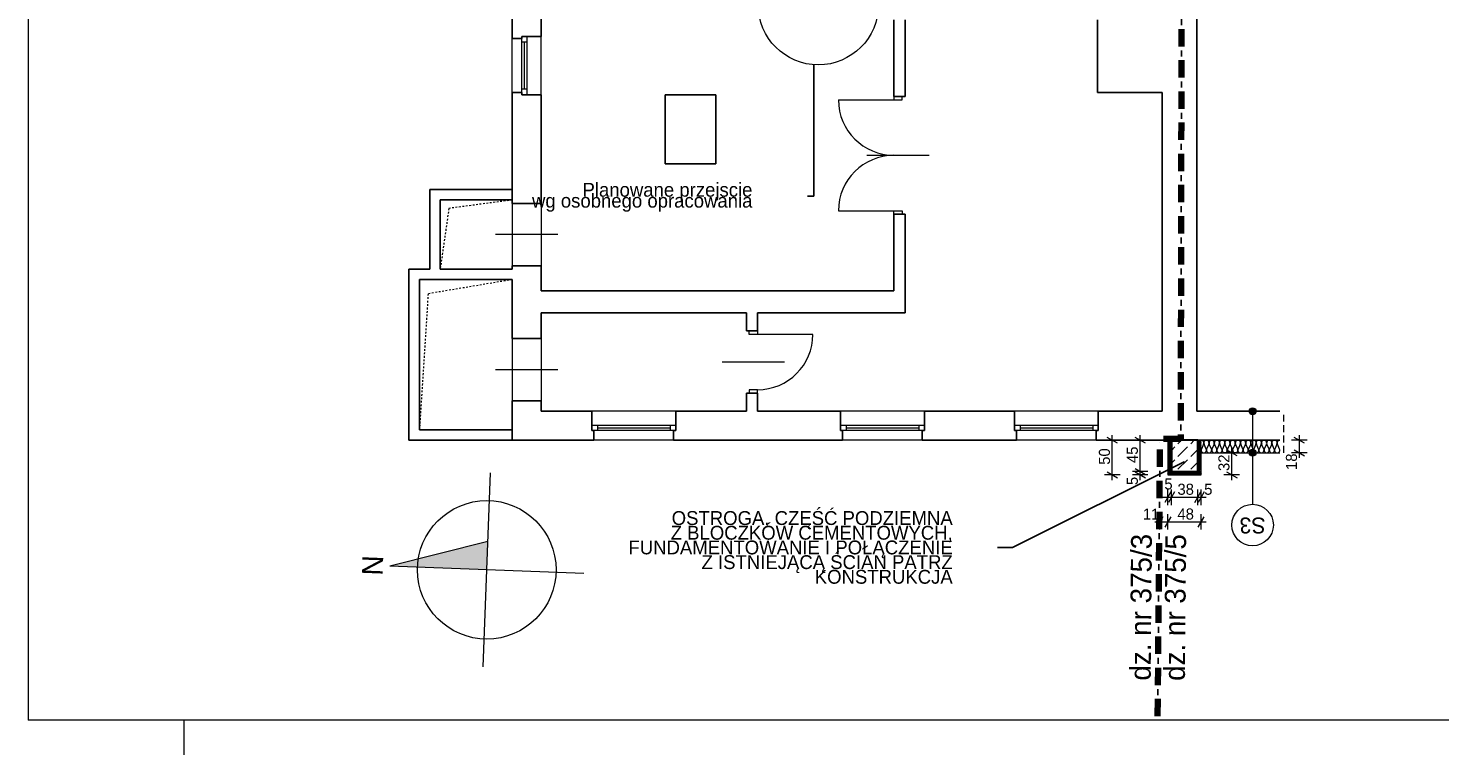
# Model space of a CAD drawing. Extents: x -264238 to -50309, y 31125 to 167795.
# Tile 1 of 256: x -264238 to -243863, y 55445 to 65935. Entities that reach past the tile are written whole.
import ezdxf

# ---------------------------------------------------------------- set-up
doc = ezdxf.new("R2010")
doc.units = 0
doc.header["$MEASUREMENT"] = 0
for name, pattern in [('Hidden Line', [50, 25, -25]), ('Krawędzie ukryte', [150, 100, -50]), ('Kreski i kropki', [450, 250, -100, 0, -100])]:
    doc.linetypes.add(name, pattern=pattern)
for name, color, linetype, lineweight in [('A-Opisy_Nr_Pióra__21', 7, 'Continuous', 9), ('Arch ocieplenie_Nr_Pióra__46', 5, 'Continuous', 13), ('Arch opisy_Nr_Pióra__1', 7, 'Continuous', 25), ('Arch opisy_Nr_Pióra__21', 7, 'Continuous', 9), ('ARCH TABELA_Nr_Pióra__21', 7, 'Continuous', 9), ('Arch tabelki_Nr_Pióra__21', 7, 'Continuous', 9), ('Arch wykończenie_Nr_Pióra__46', 5, 'Continuous', 13), ('Arch wymiary_Nr_Pióra__21', 7, 'Continuous', 9), ('arch wypelnienia_Nr_Pióra__21', 7, 'Continuous', 9), ('Arch ściany nośne_Nr_Pióra__21', 7, 'Continuous', 9), ('Arch ściany nośne_Nr_Pióra__27', 7, 'Continuous', 30), ('INWENT KONST. DREWNIANA_Nr_Pióra__20', 1, 'Continuous', 100), ('INWENT OPISY_Nr_Pióra__21', 7, 'Continuous', 9), ('INWENT. DRZWI_Nr_Pióra__5', 7, 'Continuous', 13), ('INWENT. OKNA_Nr_Pióra__5', 7, 'Continuous', 13), ('INWENT.ŚCIANY_Nr_Pióra__1', 7, 'Continuous', 25), ('INWENT.ŚCIANY_Nr_Pióra__5', 7, 'Continuous', 13), ('Istniejące stropy_Nr_Pióra__5', 7, 'Continuous', 13)]:
    doc.layers.add(name, color=color, linetype=linetype, lineweight=lineweight)
for name, color, linetype in [('Arch ocieplenie', 7, 'Continuous'), ('Arch opisy', 7, 'Continuous'), ('Arch wymiary', 7, 'Continuous'), ('Arch ściany nośne', 7, 'Continuous')]:
    doc.layers.add(name, color=color, linetype=linetype)
doc.layers.add('INWENT.ŚCIANY_Nr_Pióra__3', color=7, linetype='Continuous', lineweight=13, true_color=0xff6600)
doc.styles.add('GENERATED_STYLE_1', font='txt')
doc.styles.add('GENERATED_STYLE_4', font='txt')
doc.styles.add('GENERATED_STYLE_5', font='txt')
doc.styles.add('GENERATED_STYLE_6', font='txt')
doc.linetypes.add('Zigzag', pattern='A,0,[1,Rusinowo PT wykonawczy1.Shx,S=2.239859,R=0,X=0,Y=-0.070556],-282.222223,0', length=282.222223)
doc.dimstyles.new('GENERATED_STYLE__1', dxfattribs={"dimtxt": 160.000002, "dimasz": 114, "dimexe": 0.18, "dimexo": 0, "dimgap": 0.09, "dimtad": 1, "dimtih": 1, "dimtoh": 1, "dimdec": 0, "dimlfac": 0.1, "dimzin": 0, "dimdsep": 46, "dimtxsty": 'GENERATED_STYLE_1', "dimblk": 'ARROWHEAD_2', "dimblk1": 'ARROWHEAD_2', "dimblk2": 'ARROWHEAD_2', "dimcen": 0.09, "dimclrd": 7, "dimclre": 7, "dimclrt": 7, "dimazin": 0, "dimtfac": 1, "dimtdec": 4, "dimtmove": 0, "dimatfit": 3, "dimfxl": 0, "dimtolj": 1, "dimtzin": 0, "dimarcsym": 0})
doc.dimstyles.new('GENERATED_STYLE__13', dxfattribs={"dimtxt": 0.18, "dimasz": 273.6, "dimexe": 0.18, "dimexo": 0.0625, "dimgap": 0.09, "dimtad": 0, "dimtih": 1, "dimtoh": 1, "dimdec": 4, "dimzin": 0, "dimdsep": 46, "dimcen": 0.09, "dimadec": 0, "dimazin": 0, "dimtfac": 1, "dimtdec": 4, "dimtmove": 0, "dimatfit": 3, "dimldrblk": 'ARROWHEAD_5', "dimfxl": 0, "dimtolj": 1, "dimtzin": 0, "dimarcsym": 0})
doc.dimstyles.new('GENERATED_STYLE__16', dxfattribs={"dimtxt": 0.18, "dimasz": 182.4, "dimexe": 0.18, "dimexo": 0.0625, "dimgap": 0.09, "dimtad": 0, "dimtih": 1, "dimtoh": 1, "dimdec": 4, "dimzin": 0, "dimdsep": 46, "dimcen": 0.09, "dimadec": 0, "dimazin": 0, "dimtfac": 1, "dimtdec": 4, "dimtmove": 0, "dimatfit": 3, "dimldrblk": 'ARROWHEAD_5', "dimfxl": 0, "dimtolj": 1, "dimtzin": 0, "dimarcsym": 0})
doc.dimstyles.new('GENERATED_STYLE__2', dxfattribs={"dimtxt": 160.000002, "dimasz": 114, "dimexe": 0.18, "dimexo": 0, "dimgap": 0.09, "dimtad": 1, "dimdec": 0, "dimlfac": 0.1, "dimzin": 0, "dimdsep": 46, "dimtxsty": 'GENERATED_STYLE_1', "dimblk": 'ARROWHEAD_2', "dimblk1": 'ARROWHEAD_2', "dimblk2": 'ARROWHEAD_2', "dimcen": 0.09, "dimclrd": 7, "dimclre": 7, "dimclrt": 7, "dimazin": 0, "dimtfac": 1, "dimtdec": 4, "dimtmove": 0, "dimatfit": 3, "dimfxl": 0, "dimtolj": 1, "dimtzin": 0, "dimarcsym": 0})
doc.dimstyles.new('GENERATED_STYLE__3', dxfattribs={"dimtxt": 160.000002, "dimasz": 114, "dimexe": 0.18, "dimexo": 0, "dimgap": 0.09, "dimtad": 1, "dimtih": 1, "dimtoh": 1, "dimdec": 0, "dimlfac": 0.1, "dimzin": 0, "dimdsep": 46, "dimtxsty": 'GENERATED_STYLE_1', "dimblk": 'ARROWHEAD_2', "dimblk1": 'ARROWHEAD_2', "dimblk2": 'ARROWHEAD_2', "dimcen": 0.09, "dimclrd": 7, "dimclre": 7, "dimclrt": 7, "dimazin": 0, "dimtfac": 1, "dimtdec": 4, "dimtmove": 2, "dimatfit": 3, "dimfxl": 0, "dimtolj": 1, "dimtzin": 0, "dimarcsym": 0})

# ---------------------------------------------------------------- blocks, each defined once
blk = doc.blocks.new('Izolacja cieplna 14_201', base_point=(-246174, 59985))
at = {"layer": 'Arch ocieplenie_Nr_Pióra__46', "linetype": 'Continuous'}
for p, q in [((-247273, 59931), (-247304, 59858)), ((-247235, 59858), (-247266, 59931)), ((-247197, 59931), (-247229, 59858)), ((-247159, 59858), (-247191, 59931)), ((-247122, 59931), (-247153, 59858)), ((-247084, 59858), (-247115, 59931)), ((-247046, 59931), (-247077, 59858)), ((-247008, 59858), (-247040, 59931)), ((-246970, 59931), (-247002, 59858)), ((-246933, 59858), (-246964, 59931)), ((-246895, 59931), (-246926, 59858)), ((-246857, 59858), (-246888, 59931)), ((-246819, 59931), (-246851, 59858)), ((-246781, 59858), (-246813, 59931)), ((-246744, 59931), (-246775, 59858)), ((-246706, 59858), (-246737, 59931)), ((-246668, 59931), (-246700, 59858)), ((-246630, 59858), (-246662, 59931)), ((-246593, 59931), (-246624, 59858)), ((-246555, 59858), (-246586, 59931)), ((-246517, 59931), (-246548, 59858)), ((-246479, 59858), (-246511, 59931)), ((-246441, 59931), (-246473, 59858)), ((-246404, 59858), (-246435, 59931)), ((-246366, 59931), (-246397, 59858)), ((-246328, 59858), (-246359, 59931)), ((-246290, 59931), (-246322, 59858)), ((-246252, 59858), (-246284, 59931)), ((-246215, 59931), (-246246, 59858)), ((-246177, 59858), (-246208, 59931))]:
    blk.add_line(p, q, dxfattribs=at)
for centre, start_param, end_param in [((-247307, 59947), 1.158004, 3.141593), ((-247232, 59947), 1.158004, 5.125183), ((-247156, 59947), 1.158004, 5.125183), ((-247081, 59947), 1.158004, 5.125183), ((-247005, 59947), 1.158004, 5.125183), ((-246929, 59947), 1.158004, 5.125183), ((-246854, 59947), 1.158004, 5.125183), ((-246778, 59947), 1.158004, 5.125183), ((-246703, 59947), 1.158004, 5.125183), ((-246627, 59947), 1.158004, 5.125183), ((-246552, 59947), 1.158004, 5.125183), ((-246476, 59947), 1.158004, 5.125183), ((-246400, 59947), 1.158004, 5.125183), ((-246325, 59947), 1.158004, 5.125183), ((-246249, 59947), 1.158004, 5.125183), ((-246174, 59947), 3.141593, 5.125182), ((-247270, 59843), 4.299595, 8.266775), ((-247194, 59843), 4.299595, 8.266775), ((-247118, 59843), 4.299595, 8.266775), ((-247043, 59843), 4.299595, 8.266775), ((-246967, 59843), 4.299595, 8.266775), ((-246892, 59843), 4.299595, 8.266775), ((-246816, 59843), 4.299595, 8.266775), ((-246741, 59843), 4.299595, 8.266775), ((-246665, 59843), 4.299595, 8.266775), ((-246589, 59843), 4.299595, 8.266775), ((-246514, 59843), 4.299595, 8.266775), ((-246438, 59843), 4.299595, 8.266775), ((-246363, 59843), 4.299595, 8.266775), ((-246287, 59843), 4.299595, 8.266775), ((-246211, 59843), 4.299595, 8.266775)]:
    blk.add_ellipse(centre, major_axis=(0, -38.3), ratio=0.987194, start_param=start_param, end_param=end_param, dxfattribs=at)
blk = doc.blocks.new('Izolacja cieplna 14_212', base_point=(-247787, 59535))
at = {"layer": 'Arch ocieplenie_Nr_Pióra__46', "linetype": 'Continuous'}
for p, q in [((-247787, 59500), (-247778, 59520)), ((-247776, 59520), (-247767, 59500)), ((-247766, 59500), (-247757, 59520)), ((-247755, 59520), (-247747, 59500)), ((-247745, 59500), (-247736, 59520)), ((-247734, 59520), (-247726, 59500)), ((-247724, 59500), (-247715, 59520)), ((-247713, 59520), (-247705, 59500)), ((-247703, 59500), (-247694, 59520)), ((-247693, 59520), (-247684, 59500)), ((-247682, 59500), (-247673, 59520)), ((-247672, 59520), (-247663, 59500)), ((-247661, 59500), (-247653, 59520)), ((-247651, 59520), (-247642, 59500)), ((-247640, 59500), (-247632, 59520)), ((-247630, 59520), (-247621, 59500)), ((-247620, 59500), (-247611, 59520)), ((-247609, 59520), (-247600, 59500)), ((-247599, 59500), (-247590, 59520)), ((-247588, 59520), (-247580, 59500)), ((-247578, 59500), (-247569, 59520)), ((-247567, 59520), (-247559, 59500)), ((-247557, 59500), (-247548, 59520)), ((-247547, 59520), (-247538, 59500)), ((-247536, 59500), (-247527, 59520)), ((-247526, 59520), (-247517, 59500)), ((-247515, 59500), (-247507, 59520)), ((-247505, 59520), (-247496, 59500)), ((-247494, 59500), (-247486, 59520)), ((-247484, 59520), (-247475, 59500)), ((-247473, 59500), (-247465, 59520)), ((-247463, 59520), (-247454, 59500)), ((-247453, 59500), (-247444, 59520)), ((-247442, 59520), (-247433, 59500)), ((-247432, 59500), (-247423, 59520)), ((-247421, 59520), (-247413, 59500)), ((-247411, 59500), (-247402, 59520)), ((-247400, 59520), (-247392, 59500)), ((-247390, 59500), (-247381, 59520)), ((-247380, 59520), (-247371, 59500)), ((-247369, 59500), (-247360, 59520)), ((-247359, 59520), (-247350, 59500)), ((-247348, 59500), (-247340, 59520)), ((-247338, 59520), (-247329, 59500)), ((-247327, 59500), (-247319, 59520)), ((-247317, 59520), (-247308, 59500))]:
    blk.add_line(p, q, dxfattribs=at)
for centre, start_param, end_param in [((-247777, 59495), 1.158003, 5.125183), ((-247787, 59524), 4.299596, 6.283185), ((-247767, 59524), 4.299595, 8.266774), ((-247756, 59495), 1.158003, 5.125183), ((-247746, 59524), 4.299595, 8.266774), ((-247735, 59495), 1.158003, 5.125183), ((-247725, 59524), 4.299595, 8.266774), ((-247714, 59495), 1.158003, 5.125183), ((-247704, 59524), 4.299595, 8.266774), ((-247693, 59495), 1.158003, 5.125183), ((-247683, 59524), 4.299595, 8.266774), ((-247673, 59495), 1.158003, 5.125183), ((-247662, 59524), 4.299595, 8.266774), ((-247652, 59495), 1.158003, 5.125183), ((-247641, 59524), 4.299595, 8.266774), ((-247631, 59495), 1.158003, 5.125183), ((-247620, 59524), 4.299595, 8.266774), ((-247610, 59495), 1.158003, 5.125183), ((-247600, 59524), 4.299595, 8.266774), ((-247589, 59495), 1.158003, 5.125183), ((-247579, 59524), 4.299595, 8.266774), ((-247568, 59495), 1.158003, 5.125183), ((-247558, 59524), 4.299595, 8.266774), ((-247547, 59495), 1.158003, 5.125183), ((-247537, 59524), 4.299595, 8.266774), ((-247527, 59495), 1.158003, 5.125183), ((-247516, 59524), 4.299595, 8.266774), ((-247506, 59495), 1.158003, 5.125183), ((-247495, 59524), 4.299595, 8.266774), ((-247485, 59495), 1.158003, 5.125183), ((-247474, 59524), 4.299595, 8.266774), ((-247464, 59495), 1.158003, 5.125183), ((-247453, 59524), 4.299595, 8.266774), ((-247443, 59495), 1.158003, 5.125183), ((-247433, 59524), 4.299595, 8.266774), ((-247422, 59495), 1.158003, 5.125183), ((-247412, 59524), 4.299595, 8.266774), ((-247401, 59495), 1.158003, 5.125183), ((-247391, 59524), 4.299595, 8.266774), ((-247380, 59495), 1.158003, 5.125183), ((-247370, 59524), 4.299595, 8.266774), ((-247360, 59495), 1.158003, 5.125183), ((-247349, 59524), 4.299595, 8.266774), ((-247339, 59495), 1.158003, 5.125183), ((-247328, 59524), 4.299595, 8.266774), ((-247318, 59495), 1.158003, 5.125183), ((-247307, 59524), 0, 1.983589)]:
    blk.add_ellipse(centre, major_axis=(0, 10.6), ratio=0.981277, start_param=start_param, end_param=end_param, dxfattribs=at)
blk = doc.blocks.new('Izolacja cieplna 14_213', base_point=(-247737, 59985))
at = {"layer": 'Arch ocieplenie_Nr_Pióra__46', "linetype": 'Continuous'}
for p, q in [((-247772, 59984), (-247752, 59975)), ((-247752, 59973), (-247772, 59964)), ((-247772, 59963), (-247752, 59954)), ((-247752, 59952), (-247772, 59943)), ((-247772, 59941), (-247752, 59932)), ((-247752, 59930), (-247772, 59921)), ((-247772, 59920), (-247752, 59911)), ((-247752, 59909), (-247772, 59900)), ((-247772, 59898), (-247752, 59889)), ((-247752, 59888), (-247772, 59879)), ((-247772, 59877), (-247752, 59868)), ((-247752, 59866), (-247772, 59857)), ((-247772, 59855), (-247752, 59846)), ((-247752, 59845), (-247772, 59836)), ((-247772, 59834), (-247752, 59825)), ((-247752, 59823), (-247772, 59814)), ((-247772, 59813), (-247752, 59804)), ((-247752, 59802), (-247772, 59793)), ((-247772, 59791), (-247752, 59782)), ((-247752, 59780), (-247772, 59771)), ((-247772, 59770), (-247752, 59761)), ((-247752, 59759), (-247772, 59750)), ((-247772, 59748), (-247752, 59739)), ((-247752, 59738), (-247772, 59729)), ((-247772, 59727), (-247752, 59718)), ((-247752, 59716), (-247772, 59707)), ((-247772, 59705), (-247752, 59696)), ((-247752, 59695), (-247772, 59686)), ((-247772, 59684), (-247752, 59675)), ((-247752, 59673), (-247772, 59664)), ((-247772, 59663), (-247752, 59654)), ((-247752, 59652), (-247772, 59643)), ((-247772, 59641), (-247752, 59632)), ((-247752, 59630), (-247772, 59621)), ((-247772, 59620), (-247752, 59611)), ((-247752, 59609), (-247772, 59600)), ((-247772, 59598), (-247752, 59589)), ((-247752, 59588), (-247772, 59579)), ((-247772, 59577), (-247752, 59568)), ((-247752, 59566), (-247772, 59557)), ((-247772, 59555), (-247752, 59546)), ((-247752, 59545), (-247772, 59536))]:
    blk.add_line(p, q, dxfattribs=at)
for centre, start_param, end_param in [((-247777, 59974), 2.728799, 6.695979), ((-247777, 59953), 2.728799, 6.695979), ((-247777, 59931), 2.728799, 6.695979), ((-247777, 59910), 2.728799, 6.695979), ((-247748, 59985), 5.870392, 7.853982), ((-247748, 59963), 5.870392, 9.837571), ((-247748, 59942), 5.870392, 9.837571), ((-247748, 59921), 5.870392, 9.837571), ((-247748, 59899), 5.870392, 9.837571), ((-247777, 59888), 2.728799, 6.695979), ((-247777, 59867), 2.728799, 6.695979), ((-247777, 59846), 2.728799, 6.695979), ((-247777, 59824), 2.728799, 6.695979), ((-247777, 59803), 2.728799, 6.695979), ((-247777, 59781), 2.728799, 6.695979), ((-247777, 59760), 2.728799, 6.695979), ((-247777, 59738), 2.728799, 6.695979), ((-247777, 59717), 2.728799, 6.695979), ((-247777, 59696), 2.728799, 6.695979), ((-247748, 59878), 5.870392, 9.837571), ((-247748, 59856), 5.870392, 9.837571), ((-247748, 59835), 5.870392, 9.837571), ((-247748, 59813), 5.870392, 9.837571), ((-247748, 59792), 5.870392, 9.837571), ((-247748, 59771), 5.870392, 9.837571), ((-247748, 59749), 5.870392, 9.837571), ((-247748, 59728), 5.870392, 9.837571), ((-247748, 59706), 5.870392, 9.837571), ((-247777, 59674), 2.728799, 6.695979), ((-247777, 59653), 2.728799, 6.695979), ((-247777, 59631), 2.728799, 6.695979), ((-247777, 59610), 2.728799, 6.695979), ((-247777, 59588), 2.728799, 6.695979), ((-247777, 59567), 2.728799, 6.695979), ((-247777, 59546), 2.728799, 6.695979), ((-247748, 59685), 5.870392, 9.837571), ((-247748, 59663), 5.870392, 9.837571), ((-247748, 59642), 5.870392, 9.837571), ((-247748, 59621), 5.870392, 9.837571), ((-247748, 59599), 5.870392, 9.837571), ((-247748, 59578), 5.870392, 9.837571), ((-247748, 59556), 5.870392, 9.837571), ((-247748, 59535), 1.570796, 3.554385)]:
    blk.add_ellipse(centre, major_axis=(0, -10.7), ratio=0.992498, start_param=start_param, end_param=end_param, dxfattribs=at)
blk = doc.blocks.new('Izolacja cieplna 14_214', base_point=(-247357, 59985))
at = {"layer": 'Arch ocieplenie_Nr_Pióra__46', "linetype": 'Continuous'}
for p, q in [((-247322, 59984), (-247342, 59975)), ((-247342, 59973), (-247322, 59964)), ((-247322, 59963), (-247342, 59954)), ((-247342, 59952), (-247322, 59943)), ((-247322, 59941), (-247342, 59932)), ((-247342, 59930), (-247322, 59921)), ((-247322, 59920), (-247342, 59911)), ((-247342, 59909), (-247322, 59900)), ((-247322, 59898), (-247342, 59889)), ((-247342, 59888), (-247322, 59879)), ((-247322, 59877), (-247342, 59868)), ((-247342, 59866), (-247322, 59857)), ((-247322, 59855), (-247342, 59846)), ((-247342, 59845), (-247322, 59836)), ((-247322, 59834), (-247342, 59825)), ((-247342, 59823), (-247322, 59814)), ((-247322, 59813), (-247342, 59804)), ((-247342, 59802), (-247322, 59793)), ((-247322, 59791), (-247342, 59782)), ((-247342, 59780), (-247322, 59771)), ((-247322, 59770), (-247342, 59761)), ((-247342, 59759), (-247322, 59750)), ((-247322, 59748), (-247342, 59739)), ((-247342, 59738), (-247322, 59729)), ((-247322, 59727), (-247342, 59718)), ((-247342, 59716), (-247322, 59707)), ((-247322, 59705), (-247342, 59696)), ((-247342, 59695), (-247322, 59686)), ((-247322, 59684), (-247342, 59675)), ((-247342, 59673), (-247322, 59664)), ((-247322, 59663), (-247342, 59654)), ((-247342, 59652), (-247322, 59643)), ((-247322, 59641), (-247342, 59632)), ((-247342, 59630), (-247322, 59621)), ((-247322, 59620), (-247342, 59611)), ((-247342, 59609), (-247322, 59600)), ((-247322, 59598), (-247342, 59589)), ((-247342, 59588), (-247322, 59579)), ((-247322, 59577), (-247342, 59568)), ((-247342, 59566), (-247322, 59557)), ((-247322, 59555), (-247342, 59546)), ((-247342, 59545), (-247322, 59536))]:
    blk.add_line(p, q, dxfattribs=at)
for centre, start_param, end_param in [((-247347, 59963), 2.7288, 6.695979), ((-247347, 59942), 2.7288, 6.695979), ((-247347, 59921), 2.7288, 6.695979), ((-247347, 59899), 2.7288, 6.695979), ((-247347, 59985), 4.712389, 6.695979), ((-247318, 59974), 5.870392, 9.837571), ((-247318, 59953), 5.870392, 9.837571), ((-247318, 59931), 5.870392, 9.837571), ((-247318, 59910), 5.870392, 9.837571), ((-247347, 59878), 2.7288, 6.695979), ((-247347, 59856), 2.7288, 6.695979), ((-247347, 59835), 2.7288, 6.695979), ((-247347, 59813), 2.7288, 6.695979), ((-247347, 59792), 2.7288, 6.695979), ((-247347, 59771), 2.7288, 6.695979), ((-247347, 59749), 2.7288, 6.695979), ((-247347, 59728), 2.7288, 6.695979), ((-247347, 59706), 2.7288, 6.695979), ((-247318, 59888), 5.870392, 9.837571), ((-247318, 59867), 5.870392, 9.837571), ((-247318, 59846), 5.870392, 9.837571), ((-247318, 59824), 5.870392, 9.837571), ((-247318, 59803), 5.870392, 9.837571), ((-247318, 59781), 5.870392, 9.837571), ((-247318, 59760), 5.870392, 9.837571), ((-247318, 59738), 5.870392, 9.837571), ((-247318, 59717), 5.870392, 9.837571), ((-247318, 59696), 5.870392, 9.837571), ((-247347, 59685), 2.7288, 6.695979), ((-247347, 59663), 2.7288, 6.695979), ((-247347, 59642), 2.7288, 6.695979), ((-247347, 59621), 2.7288, 6.695979), ((-247347, 59599), 2.7288, 6.695979), ((-247347, 59578), 2.7288, 6.695979), ((-247347, 59556), 2.7288, 6.695979), ((-247347, 59535), 2.7288, 4.712389), ((-247318, 59674), 5.870392, 9.837571), ((-247318, 59653), 5.870392, 9.837571), ((-247318, 59631), 5.870392, 9.837571), ((-247318, 59610), 5.870392, 9.837571), ((-247318, 59588), 5.870392, 9.837571), ((-247318, 59567), 5.870392, 9.837571), ((-247318, 59546), 5.870392, 9.837571)]:
    blk.add_ellipse(centre, major_axis=(0, -10.7), ratio=0.992498, start_param=start_param, end_param=end_param, dxfattribs=at)
blk = doc.blocks.new('Ściana_206', base_point=(-247357, 59985))
at = {"layer": 'Arch ściany nośne_Nr_Pióra__21', "linetype": 'Continuous'}
h = blk.add_hatch(dxfattribs=at)
h.set_pattern_fill('Dashed', color=256, style=0, pattern_type=2)
h.set_pattern_definition([(45, (0, 0), (-183.84776, 183.84776), [195, -65]), (45, (1e-14, 183.85), (-183.84776, 183.84776), [195, -65])])
h.paths.add_polyline_path([(-247737, 59985), (-247737, 59535), (-247357, 59535), (-247357, 59985)], flags=0)
at = {"layer": 'Arch ściany nośne_Nr_Pióra__27', "linetype": 'Continuous'}
for p, q in [((-247737, 59985), (-247737, 59535)), ((-247357, 59985), (-247737, 59985)), ((-247357, 59535), (-247357, 59985)), ((-247737, 59535), (-247357, 59535))]:
    blk.add_line(p, q, dxfattribs=at)
blk = doc.blocks.new('Linia_92', base_point=(-246566, 60405))
at = {"layer": 'Arch opisy_Nr_Pióra__21', "linetype": 'Continuous'}
for points in [[(-246516, 60405), (-246519, 60424), (-246530, 60440), (-246546, 60451), (-246566, 60455), (-246585, 60451), (-246601, 60440), (-246612, 60424), (-246616, 60405), (-246612, 60386), (-246601, 60369), (-246585, 60359), (-246566, 60355), (-246546, 60359), (-246530, 60369), (-246519, 60386)], [(-246516, 59805), (-246519, 59824), (-246530, 59840), (-246546, 59851), (-246566, 59855), (-246585, 59851), (-246601, 59840), (-246612, 59824), (-246616, 59805), (-246612, 59786), (-246601, 59769), (-246585, 59759), (-246566, 59755), (-246546, 59759), (-246530, 59769), (-246519, 59786)]]:
    blk.add_hatch(color=256, dxfattribs=at).paths.add_polyline_path(points, flags=0)
blk.add_line((-246566, 60355), (-246566, 59855), dxfattribs=at)
for centre in [(-246566, 60405), (-246566, 59805)]:
    blk.add_circle(centre, 50, dxfattribs=at)
blk = doc.blocks.new('Linia_93', base_point=(-246566, 59805))
at = {"layer": 'Arch opisy_Nr_Pióra__21', "linetype": 'Continuous'}
blk.add_line((-246566, 59805), (-246566, 59062), dxfattribs=at)
blk.add_circle((-246566, 58762), 300, dxfattribs=at)
blk = doc.blocks.new('*D1632')
at = {"layer": 'Arch wymiary_Nr_Pióra__21', "linetype": 'Continuous'}
for p, q in [((-247902, 58695), (-247902, 58920)), ((-247787, 58695), (-247787, 58920)), ((-247975, 58807), (-247902, 58807)), ((-247859, 58882), (-247945, 58732)), ((-247902, 58807), (-247787, 58807)), ((-247744, 58882), (-247831, 58732))]:
    blk.add_line(p, q, dxfattribs=at)
at = {"layer": 'Arch wymiary_Nr_Pióra__21', "char_height": 160, "attachment_point": 7, "style": 'GENERATED_STYLE_1'}
for s, insert in [('{11}', (-248150, 58839)), ('{48}', (-247650, 58839))]:
    blk.add_mtext(s, dxfattribs=dict(at, insert=insert))
blk = doc.blocks.new('ARROWHEAD_2')
at = {"color": 0, "linetype": 'Continuous', "lineweight": 0}
for p, q in [((0, 0), (-1, 0)), ((-0.38, -0.66), (0.38, 0.66))]:
    blk.add_line(p, q, dxfattribs=at)
blk = doc.blocks.new('*D1633')
at = {"layer": 'Arch wymiary_Nr_Pióra__21', "linetype": 'Continuous'}
for p, q in [((-247787, 58695), (-247787, 58920)), ((-247307, 58695), (-247307, 58920)), ((-247744, 58882), (-247831, 58732)), ((-247787, 58807), (-247307, 58807)), ((-247351, 58732), (-247264, 58882)), ((-247307, 58807), (-247234, 58807))]:
    blk.add_line(p, q, dxfattribs=at)
at = {"layer": 'Arch wymiary_Nr_Pióra__21', "char_height": 160, "attachment_point": 7, "style": 'GENERATED_STYLE_1'}
for s, insert in [('{11}', (-248150, 58839)), ('{48}', (-247650, 58839))]:
    blk.add_mtext(s, dxfattribs=dict(at, insert=insert))
blk = doc.blocks.new('*D1634')
at = {"layer": 'Arch wymiary_Nr_Pióra__21', "linetype": 'Continuous'}
for p, q in [((-247861, 59164), (-247787, 59164)), ((-247744, 59239), (-247831, 59089)), ((-247787, 59051), (-247787, 59276)), ((-247787, 59164), (-247737, 59164)), ((-247694, 59239), (-247781, 59089)), ((-247737, 59051), (-247737, 59276))]:
    blk.add_line(p, q, dxfattribs=at)
at = {"layer": 'Arch wymiary_Nr_Pióra__21', "char_height": 160, "attachment_point": 7, "style": 'GENERATED_STYLE_1'}
for s, insert in [('{5}', (-247839, 59273)), ('{38}', (-247650, 59196)), ('{5}', (-247264, 59196))]:
    blk.add_mtext(s, dxfattribs=dict(at, insert=insert))
blk = doc.blocks.new('*D1635')
at = {"layer": 'Arch wymiary_Nr_Pióra__21', "linetype": 'Continuous'}
for p, q in [((-247694, 59239), (-247781, 59089)), ((-247737, 59051), (-247737, 59276)), ((-247737, 59164), (-247357, 59164)), ((-247401, 59089), (-247314, 59239)), ((-247357, 59051), (-247357, 59276))]:
    blk.add_line(p, q, dxfattribs=at)
at = {"layer": 'Arch wymiary_Nr_Pióra__21', "char_height": 160, "attachment_point": 7, "style": 'GENERATED_STYLE_1'}
for s, insert in [('{5}', (-247839, 59273)), ('{38}', (-247650, 59196)), ('{5}', (-247264, 59196))]:
    blk.add_mtext(s, dxfattribs=dict(at, insert=insert))
blk = doc.blocks.new('*D1636')
at = {"layer": 'Arch wymiary_Nr_Pióra__21', "linetype": 'Continuous'}
for p, q in [((-247401, 59089), (-247314, 59239)), ((-247357, 59051), (-247357, 59276)), ((-247357, 59164), (-247307, 59164)), ((-247264, 59239), (-247351, 59089)), ((-247307, 59051), (-247307, 59276)), ((-247307, 59164), (-247234, 59164))]:
    blk.add_line(p, q, dxfattribs=at)
at = {"layer": 'Arch wymiary_Nr_Pióra__21', "char_height": 160, "attachment_point": 7, "style": 'GENERATED_STYLE_1'}
for s, insert in [('{5}', (-247839, 59273)), ('{38}', (-247650, 59196)), ('{5}', (-247264, 59196))]:
    blk.add_mtext(s, dxfattribs=dict(at, insert=insert))
blk = doc.blocks.new('*D1637')
at = {"layer": 'Arch wymiary_Nr_Pióra__21', "linetype": 'Continuous'}
for p, q in [((-248075, 59535), (-248300, 59535)), ((-248262, 59578), (-248112, 59492)), ((-248262, 59528), (-248112, 59442)), ((-248187, 59485), (-248187, 59535)), ((-248075, 59485), (-248300, 59485)), ((-248187, 59412), (-248187, 59485))]:
    blk.add_line(p, q, dxfattribs=at)
at = {"layer": 'Arch wymiary_Nr_Pióra__21', "char_height": 160, "attachment_point": 7, "rotation": 90, "style": 'GENERATED_STYLE_1'}
for s, insert in [('{45}', (-248219, 59657)), ('{5}', (-248219, 59339))]:
    blk.add_mtext(s, dxfattribs=dict(at, insert=insert))
blk = doc.blocks.new('*D1638')
at = {"layer": 'Arch wymiary_Nr_Pióra__21', "linetype": 'Continuous'}
for p, q in [((-248075, 59985), (-248300, 59985)), ((-248112, 59942), (-248262, 60028)), ((-248187, 59985), (-248187, 60058)), ((-248187, 59535), (-248187, 59985)), ((-248075, 59535), (-248300, 59535)), ((-248262, 59578), (-248112, 59492))]:
    blk.add_line(p, q, dxfattribs=at)
at = {"layer": 'Arch wymiary_Nr_Pióra__21', "char_height": 160, "attachment_point": 7, "rotation": 90, "style": 'GENERATED_STYLE_1'}
for s, insert in [('{45}', (-248219, 59657)), ('{5}', (-248219, 59339))]:
    blk.add_mtext(s, dxfattribs=dict(at, insert=insert))
blk = doc.blocks.new('*D1640')
at = {"layer": 'Arch wymiary_Nr_Pióra__21', "linetype": 'Continuous'}
for p, q in [((-248478, 59985), (-248703, 59985)), ((-248515, 59942), (-248665, 60028)), ((-248590, 59985), (-248590, 60058)), ((-248590, 59485), (-248590, 59985)), ((-248665, 59528), (-248515, 59442)), ((-248478, 59485), (-248703, 59485)), ((-248590, 59412), (-248590, 59485))]:
    blk.add_line(p, q, dxfattribs=at)
at = {"layer": 'Arch wymiary_Nr_Pióra__21', "insert": (-248622, 59632), "char_height": 160, "attachment_point": 7, "rotation": 90, "style": 'GENERATED_STYLE_1'}
blk.add_mtext('{50}', dxfattribs=at)
blk = doc.blocks.new('*D1641')
at = {"layer": 'Arch wymiary_Nr_Pióra__21', "linetype": 'Continuous'}
for p, q in [((-246753, 59805), (-246978, 59805)), ((-246790, 59762), (-246940, 59848)), ((-246865, 59805), (-246865, 59878)), ((-246865, 59485), (-246865, 59805)), ((-246940, 59528), (-246790, 59442)), ((-246753, 59485), (-246978, 59485)), ((-246865, 59412), (-246865, 59485))]:
    blk.add_line(p, q, dxfattribs=at)
at = {"layer": 'Arch wymiary_Nr_Pióra__21', "insert": (-246897, 59542), "char_height": 160, "attachment_point": 7, "rotation": 90, "style": 'GENERATED_STYLE_1'}
blk.add_mtext('{32}', dxfattribs=at)
blk = doc.blocks.new('*D1642')
at = {"layer": 'Arch wymiary_Nr_Pióra__21', "linetype": 'Continuous'}
for p, q in [((-245778, 59985), (-246003, 59985)), ((-245815, 59942), (-245965, 60028)), ((-245890, 59985), (-245890, 60058)), ((-245890, 59805), (-245890, 59985)), ((-245778, 59805), (-246003, 59805)), ((-245965, 59848), (-245815, 59762)), ((-245890, 59732), (-245890, 59805))]:
    blk.add_line(p, q, dxfattribs=at)
at = {"layer": 'Arch wymiary_Nr_Pióra__21', "insert": (-245922, 59557), "char_height": 160, "attachment_point": 7, "rotation": 90, "style": 'GENERATED_STYLE_1'}
blk.add_mtext('{18}', dxfattribs=at)
blk = doc.blocks.new('ARROWHEAD_5')
at = {"color": 0, "linetype": 'Continuous', "lineweight": 0}
blk.add_line((0, 0), (-1, 0), dxfattribs=at)
blk.add_solid([(-1, 0.2679), (0, 0), (-1, -0.2679), (-1, 0.2679)], dxfattribs=at)

msp = doc.modelspace()

# ---------------------------------------------------------------- hatches: boundary and pattern name
at = {"layer": 'arch wypelnienia_Nr_Pióra__21', "linetype": 'Continuous'}
msp.add_hatch(color=256, dxfattribs=at).paths.add_polyline_path([(-259018.4, 58169), (-257603.6, 58524.6), (-257619.4, 58114.9)], flags=0)

# ---------------------------------------------------------------- linework, layer by layer
at = {"layer": 'ARCH TABELA_Nr_Pióra__21', "linetype": 'Continuous'}
for p, q in [((-264238.4, 84394.9), (-264238.4, 55944.9)), ((-257673.5, 56716), (-257565.3, 59513.9)), ((-257603.6, 58524.6), (-259018.4, 58169)), ((-256220.5, 58060.8), (-259018.4, 58169)), ((-223488.4, 55944.9), (-264238.4, 55944.9)), ((-261988.4, 55444.9), (-261988.4, 55944.9)), ((-261988.4, 55444.9), (-261988.4, 55944.9))]:
    msp.add_line(p, q, dxfattribs=at)
msp.add_circle((-257619.4, 58114.9), 1000, dxfattribs=at)
at = {"layer": 'Arch wykończenie_Nr_Pióra__46', "linetype": 'Continuous'}
for p, q in [((-247787.4, 59984.9), (-247787.4, 59484.9)), ((-247307.4, 59804.9), (-246173.6, 59804.9)), ((-247307.4, 59484.9), (-247307.4, 59804.9)), ((-247787.4, 59484.9), (-247307.4, 59484.9))]:
    msp.add_line(p, q, dxfattribs=at)
at = {"layer": 'INWENT KONST. DREWNIANA_Nr_Pióra__20', "linetype": 'Kreski i kropki', "flags": 128}
for points in [[(-247590.4, 66372.3), (-247601.8, 60007)], [(-247935.5, 56000.9), (-247901.9, 60005.2)], [(-247601.8, 60007), (-247901.9, 60005.2)]]:
    msp.add_lwpolyline(points, dxfattribs=at)
at = {"layer": 'INWENT. DRZWI_Nr_Pióra__5', "linetype": 'Continuous'}
for p, q in [((-252542.4, 64899.9), (-251742.4, 64899.9)), ((-251742.4, 64949.9), (-251742.4, 64899.9)), ((-251742.4, 64899.9), (-251622.4, 64899.9)), ((-251622.4, 64899.9), (-251622.4, 64949.9)), ((-252132.4, 64099.9), (-251232.4, 64099.9)), ((-252542.4, 63299.9), (-251742.4, 63299.9)), ((-251742.4, 63299.9), (-251622.4, 63299.9)), ((-251742.4, 63249.9), (-251742.4, 63299.9)), ((-251622.4, 63299.9), (-251622.4, 63249.9)), ((-256592.4, 62954.9), (-257492.4, 62954.9)), ((-253832.4, 61514.9), (-253832.4, 61564.9)), ((-253712.4, 61564.9), (-253712.4, 61514.9)), ((-253712.4, 61514.9), (-253832.4, 61514.9)), ((-252912.4, 61514.9), (-253712.4, 61514.9)), ((-256592.4, 61004.9), (-257492.4, 61004.9)), ((-253322.4, 61114.9), (-254222.4, 61114.9)), ((-253712.4, 60714.9), (-253832.4, 60714.9)), ((-253832.4, 60714.9), (-253832.4, 60664.9)), ((-253712.4, 60664.9), (-253712.4, 60714.9))]:
    msp.add_line(p, q, dxfattribs=at)
for centre, start, end in [((-251742.4, 64899.9), 180, 270), ((-251742.4, 63299.9), 90, 180), ((-253712.4, 61514.9), 270, 0)]:
    msp.add_arc(centre, 800, start, end, dxfattribs=at)
at = {"layer": 'INWENT. OKNA_Nr_Pióra__5', "linetype": 'Continuous'}
for p, q in [((-257112.4, 64974.9), (-257112.4, 65814.9)), ((-257037.4, 64974.9), (-257037.4, 65814.9)), ((-256832.4, 64974.9), (-256832.4, 65814.9)), ((-257252.4, 65004.9), (-257252.4, 65784.9)), ((-257037.4, 65734.9), (-257112.4, 65734.9)), ((-257074.9, 65054.9), (-257074.9, 65734.9)), ((-257037.4, 65054.9), (-257112.4, 65054.9)), ((-257252.4, 63404.9), (-257252.4, 62504.9)), ((-256832.4, 63404.9), (-256832.4, 62504.9)), ((-257252.4, 61454.9), (-257252.4, 60554.9)), ((-256832.4, 61454.9), (-256832.4, 60554.9)), ((-254892.4, 60404.9), (-256102.4, 60404.9)), ((-251302.4, 60404.9), (-252512.4, 60404.9)), ((-248792.4, 60404.9), (-250002.4, 60404.9)), ((-254892.4, 60199.9), (-256102.4, 60199.9)), ((-254892.4, 60124.9), (-256102.4, 60124.9)), ((-256022.4, 60199.9), (-256022.4, 60124.9)), ((-254972.4, 60162.4), (-256022.4, 60162.4)), ((-254972.4, 60199.9), (-254972.4, 60124.9)), ((-251302.4, 60199.9), (-252512.4, 60199.9)), ((-251302.4, 60124.9), (-252512.4, 60124.9)), ((-252432.4, 60199.9), (-252432.4, 60124.9)), ((-251382.4, 60162.4), (-252432.4, 60162.4)), ((-251382.4, 60199.9), (-251382.4, 60124.9)), ((-248792.4, 60199.9), (-250002.4, 60199.9)), ((-248792.4, 60124.9), (-250002.4, 60124.9)), ((-249922.4, 60199.9), (-249922.4, 60124.9)), ((-248872.4, 60162.4), (-249922.4, 60162.4)), ((-248872.4, 60199.9), (-248872.4, 60124.9)), ((-254922.4, 59984.9), (-256072.4, 59984.9)), ((-251332.4, 59984.9), (-252482.4, 59984.9)), ((-248822.4, 59984.9), (-249972.4, 59984.9))]:
    msp.add_line(p, q, dxfattribs=at)
at = {"layer": 'INWENT.ŚCIANY_Nr_Pióra__1', "linetype": 'Continuous'}
for p, q in [((-247372.4, 60404.9), (-247372.4, 72224.9)), ((-256832.4, 66544.9), (-256832.4, 65814.9)), ((-257252.4, 66274.9), (-257252.4, 65784.9)), ((-251742.4, 64949.9), (-251742.4, 66054.9)), ((-251582.4, 64949.9), (-251582.4, 66054.9)), ((-248802.4, 66054.9), (-248802.4, 65004.9)), ((-256832.4, 65814.9), (-257112.4, 65814.9)), ((-257112.4, 65784.9), (-257112.4, 65814.9)), ((-257112.4, 65784.9), (-257252.4, 65784.9)), ((-257112.4, 65004.9), (-257252.4, 65004.9)), ((-257252.4, 65004.9), (-257252.4, 63404.9)), ((-257112.4, 65004.9), (-257112.4, 64974.9)), ((-248802.4, 65004.9), (-247872.4, 65004.9)), ((-247872.4, 60404.9), (-247872.4, 65004.9)), ((-256832.4, 64974.9), (-257112.4, 64974.9)), ((-256832.4, 64974.9), (-256832.4, 63404.9)), ((-255042.4, 64974.9), (-254312.4, 64974.9)), ((-255042.4, 63974.9), (-255042.4, 64974.9)), ((-254312.4, 64974.9), (-254312.4, 63974.9)), ((-251742.4, 64949.9), (-251582.4, 64949.9)), ((-254312.4, 63974.9), (-255042.4, 63974.9)), ((-257252.4, 63604.9), (-258442.4, 63604.9)), ((-258442.4, 63604.9), (-258442.4, 62454.9)), ((-258292.4, 63454.9), (-258292.4, 62454.9)), ((-257252.4, 63454.9), (-258292.4, 63454.9)), ((-256832.4, 63404.9), (-257252.4, 63404.9)), ((-251742.4, 62144.9), (-251742.4, 63249.9)), ((-251742.4, 63249.9), (-251582.4, 63249.9)), ((-251582.4, 61824.9), (-251582.4, 63249.9)), ((-258742.4, 62454.9), (-258742.4, 59984.9)), ((-258442.4, 62454.9), (-258742.4, 62454.9)), ((-257252.4, 62454.9), (-258292.4, 62454.9)), ((-256832.4, 62504.9), (-257252.4, 62504.9)), ((-257252.4, 62504.9), (-257252.4, 62454.9)), ((-256832.4, 62504.9), (-256832.4, 62144.9)), ((-258592.4, 62304.9), (-258592.4, 60134.9)), ((-257252.4, 62304.9), (-258592.4, 62304.9)), ((-257252.4, 62304.9), (-257252.4, 61454.9)), ((-256832.4, 62144.9), (-251742.4, 62144.9)), ((-253872.4, 61824.9), (-256832.4, 61824.9)), ((-256832.4, 61824.9), (-256832.4, 61454.9)), ((-253872.4, 61564.9), (-253872.4, 61824.9)), ((-253712.4, 61824.9), (-251582.4, 61824.9)), ((-253712.4, 61564.9), (-253712.4, 61824.9)), ((-253712.4, 61564.9), (-253872.4, 61564.9)), ((-256832.4, 61454.9), (-257252.4, 61454.9)), ((-256832.4, 60554.9), (-257252.4, 60554.9)), ((-257252.4, 60554.9), (-257252.4, 59984.9)), ((-256832.4, 60554.9), (-256832.4, 60404.9)), ((-253872.4, 60404.9), (-253872.4, 60664.9)), ((-253712.4, 60664.9), (-253872.4, 60664.9)), ((-253712.4, 60404.9), (-253712.4, 60664.9)), ((-256102.4, 60404.9), (-256832.4, 60404.9)), ((-256102.4, 60404.9), (-256102.4, 60124.9)), ((-253872.4, 60404.9), (-254892.4, 60404.9)), ((-254892.4, 60404.9), (-254892.4, 60124.9)), ((-252512.4, 60404.9), (-253712.4, 60404.9)), ((-252512.4, 60404.9), (-252512.4, 60124.9)), ((-251302.4, 60404.9), (-251302.4, 60124.9)), ((-250002.4, 60404.9), (-251302.4, 60404.9)), ((-250002.4, 60404.9), (-250002.4, 60124.9)), ((-247872.4, 60404.9), (-248792.4, 60404.9)), ((-248792.4, 60404.9), (-248792.4, 60124.9)), ((-247372.4, 60404.9), (-246173.6, 60404.9)), ((-258592.4, 60134.9), (-257252.4, 60134.9)), ((-256072.4, 60124.9), (-256102.4, 60124.9)), ((-256072.4, 60124.9), (-256072.4, 59984.9)), ((-254922.4, 60124.9), (-254922.4, 59984.9)), ((-254922.4, 60124.9), (-254892.4, 60124.9)), ((-252482.4, 60124.9), (-252512.4, 60124.9)), ((-252482.4, 60124.9), (-252482.4, 59984.9)), ((-251332.4, 60124.9), (-251332.4, 59984.9)), ((-251332.4, 60124.9), (-251302.4, 60124.9)), ((-249972.4, 60124.9), (-250002.4, 60124.9)), ((-249972.4, 60124.9), (-249972.4, 59984.9)), ((-248822.4, 60124.9), (-248822.4, 59984.9)), ((-248822.4, 60124.9), (-248792.4, 60124.9)), ((-258742.4, 59984.9), (-257252.4, 59984.9)), ((-257252.4, 59984.9), (-256072.4, 59984.9)), ((-254922.4, 59984.9), (-252482.4, 59984.9)), ((-251332.4, 59984.9), (-249972.4, 59984.9)), ((-248822.4, 59984.9), (-246173.6, 59984.9))]:
    msp.add_line(p, q, dxfattribs=at)
at = {"layer": 'INWENT.ŚCIANY_Nr_Pióra__3', "linetype": 'Zigzag'}
msp.add_circle((-252833.7, 66273.4), 868.1, dxfattribs=at)
at = {"layer": 'INWENT.ŚCIANY_Nr_Pióra__5', "linetype": 'Hidden Line'}
for p, q in [((-257252.4, 63454.9), (-258166.3, 63333.6)), ((-258166.3, 63333.6), (-258292.4, 62454.9)), ((-257252.4, 62304.9), (-258466.3, 62100.6)), ((-258466.3, 62100.6), (-258592.4, 60134.9))]:
    msp.add_line(p, q, dxfattribs=at)
at = {"layer": 'Istniejące stropy_Nr_Pióra__5', "linetype": 'Krawędzie ukryte'}
msp.add_line((-246113.6, 59804.9), (-246113.6, 60404.9), dxfattribs=at)

# ---------------------------------------------------------------- block references
at = {"layer": 'Arch ocieplenie', "color": 104, "linetype": 'Continuous', "lineweight": 9, "true_color": 0x029e21}
for name, p in [('Izolacja cieplna 14_213', (-247737.4, 59984.9)), ('Izolacja cieplna 14_214', (-247357.4, 59984.9)), ('Izolacja cieplna 14_201', (-246173.6, 59984.9)), ('Izolacja cieplna 14_212', (-247787.4, 59534.9))]:
    msp.add_blockref(name, p, dxfattribs=at)
at = {"layer": 'Arch opisy', "linetype": 'Continuous'}
for name, p in [('Linia_92', (-246565.5, 60404.9)), ('Linia_93', (-246565.5, 59804.9))]:
    msp.add_blockref(name, p, dxfattribs=at)
at = {"layer": 'Arch ściany nośne'}
msp.add_blockref('Ściana_206', (-247357.4, 59984.9), dxfattribs=at)

# ---------------------------------------------------------------- texts
at = {"layer": 'A-Opisy_Nr_Pióra__21', "linetype": 'Continuous', "char_height": 200, "attachment_point": 6}
for s, insert, width, line_spacing_factor, style in [('{Planowane przejscie\\Pwg osobnego opracowania}', (-253784.8, 63493.5), 3240.23, 0.472989, 'GENERATED_STYLE_6'), ('{OSTROGA, CZĘŚĆ PODZIEMNA \\PZ BLOCZKÓW CEMENTOWYCH,\\PFUNDAMENTOWANIE I POŁĄCZENIE\\PZ ISTNIEJĄCĄ ŚCIAN PATRZ KONSTRUKCJA}', (-250893.8, 58437.1), 4928, 0.636119, 'GENERATED_STYLE_4')]:
    msp.add_mtext(s, dxfattribs=dict(at, insert=insert, width=width, line_spacing_factor=line_spacing_factor, style=style))
at = {"layer": 'Arch opisy_Nr_Pióra__1', "linetype": 'Continuous', "insert": (-246565.5, 58640.4), "char_height": 230, "attachment_point": 2, "rotation": 180, "style": 'GENERATED_STYLE_5'}
msp.add_mtext('{S3}', dxfattribs=at)
at = {"layer": 'Arch tabelki_Nr_Pióra__21', "linetype": 'Continuous', "insert": (-259418.4, 58184.5), "char_height": 300, "attachment_point": 2, "rotation": 87.78524, "style": 'GENERATED_STYLE_5'}
msp.add_mtext('{N}', dxfattribs=at)
at = {"layer": 'INWENT OPISY_Nr_Pióra__21', "linetype": 'Continuous', "char_height": 300, "attachment_point": 1, "rotation": 89.51893, "style": 'GENERATED_STYLE_5'}
for s, insert in [('{dz. nr 375/3}', (-248336.6, 56517.1)), ('{dz. nr 375/5}', (-247842.5, 56512.9))]:
    msp.add_mtext(s, dxfattribs=dict(at, insert=insert))

# ---------------------------------------------------------------- dimensions: what is measured, and where the dimension line sits
at = {"layer": 'Arch wymiary', "linetype": 'Continuous'}
for base, p1, p2, picture, middle in [((-248590.3, 59484.9), (-247787.4, 59484.9), (-247787.4, 59984.9), '*D1640', (-248702.3, 59753.9)), ((-248187.3, 59484.9), (-247737.4, 59534.9), (-247787.4, 59984.9), '*D1638', (-248299.3, 59778.9)), ((-245890.1, 59804.9), (-246173.6, 59804.9), (-246173.6, 59984.9), '*D1642', (-246002.1, 59678.1)), ((-248187.3, 59484.9), (-247787.4, 59484.9), (-247737.4, 59534.9), '*D1637', (-248299.3, 59399.8)), ((-246865.4, 59484.9), (-247307.4, 59484.9), (-247307.4, 59804.8), '*D1641', (-246977.4, 59663.9))]:
    dim = msp.add_linear_dim(base=base, p1=p1, p2=p2, angle=90, dimstyle='GENERATED_STYLE__2', dxfattribs=at)
    dim.commit()
    dim.dimension.update_dxf_attribs({"geometry": picture, "text_midpoint": middle})
for base, p1, p2, dimstyle, picture, middle in [((-247901.9, 58807), (-247901.9, 60005.2), (-247787.4, 59484.9), 'GENERATED_STYLE__1', '*D1632', (-248036.7, 58919)), ((-247787.4, 59163.9), (-247787.4, 59484.9), (-247737.4, 59759.9), 'GENERATED_STYLE__3', '*D1634', (-247777.9, 59353.1)), ((-247787.4, 59163.9), (-247737.4, 59759.9), (-247357.4, 59759.9), 'GENERATED_STYLE__1', '*D1635', (-247528.4, 59275.9)), ((-247787.4, 59163.9), (-247357.4, 59759.9), (-247307.4, 59484.9), 'GENERATED_STYLE__1', '*D1636', (-247203.3, 59275.9)), ((-247901.9, 58807), (-247787.4, 59484.9), (-247307.4, 59484.9), 'GENERATED_STYLE__1', '*D1633', (-247528.4, 58919))]:
    dim = msp.add_linear_dim(base=base, p1=p1, p2=p2, dimstyle=dimstyle, dxfattribs=at)
    dim.commit()
    dim.dimension.update_dxf_attribs({"geometry": picture, "text_midpoint": middle})

# ---------------------------------------------------------------- leaders
at = {"layer": 'A-Opisy_Nr_Pióra__21', "linetype": 'Continuous', "annotation_type": 0, "has_hookline": 1, "hookline_direction": 1}
for points, dimstyle, text_width in [([(-252899, 65407.8), (-252899, 63510.8), (-252991.4, 63510.8)], 'GENERATED_STYLE__16', 2526.8), ([(-247552.5, 59674.9), (-250029.8, 58439.1), (-250247.7, 58439.1)], 'GENERATED_STYLE__13', 4361.9)]:
    msp.add_leader(points, dimstyle=dimstyle, dxfattribs=dict(at, text_width=text_width))

doc.saveas('drawing.dxf')
